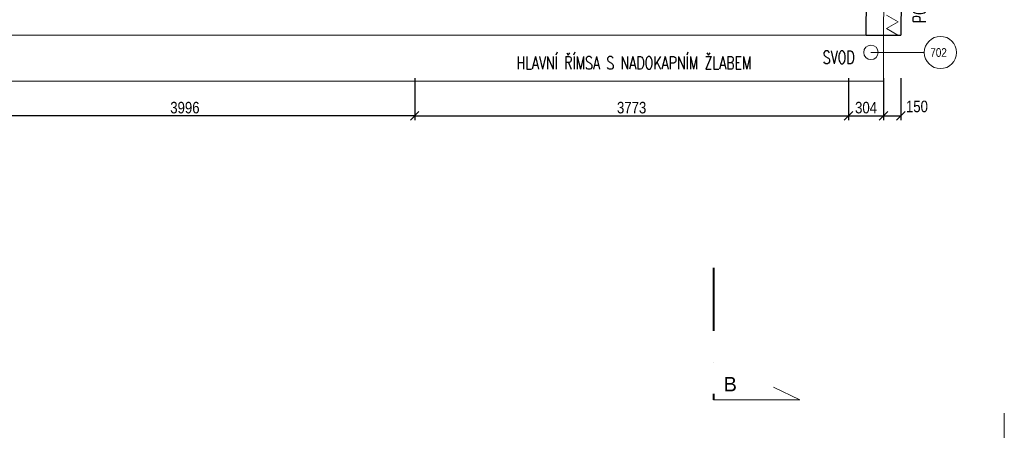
# Model space of a CAD drawing. Header units: millimetres. Extents: x -300958 to -108039, y 30118 to 292543.
# Tile 215 of 256: x -224295 to -215733, y 157382 to 160949. Entities that reach past the tile are written whole.
import ezdxf
from ezdxf.enums import TextEntityAlignment as Align

# ---------------------------------------------------------------- set-up
doc = ezdxf.new("R2010")
doc.units = ezdxf.units.MM
doc.header["$MEASUREMENT"] = 0
doc.linetypes.add('ACAD_ISO05W100', pattern=[33, 24, -3, 0, -3, 0, -3])
doc.linetypes.add('DGN Style 4', pattern=[1094.119168, 546.717885, -273.358943, 0.683397, -273.358943])
doc.layers.get('0').update_dxf_attribs({"lineweight": 13})
doc.layers.get('Defpoints').update_dxf_attribs({"color": 3, "lineweight": 13})
for name, color, linetype, lineweight in [('dims', 7, 'Continuous', 9), ('legenda', 7, 'Continuous', 13), ('Materiály', 1, 'Continuous', 13), ('navrh', 1, 'Continuous', 9), ('popis', 7, 'Continuous', 9), ('PSV', 7, 'Continuous', 13), ('RAMECEK', 7, 'Continuous', 0), ('rez', 7, 'Continuous', 13), ('tenka', 7, 'Continuous', 13), ('walls', 7, 'Continuous', 13)]:
    doc.layers.add(name, color=color, linetype=linetype, lineweight=lineweight)
doc.styles.add('GENERATED_STYLE_8', font='arial.ttf')
doc.styles.add('STYLE-0', font='ARIALN.TTF')
doc.styles.add('Style-Arial', font='arial.ttf')
doc.dimstyles.new('arch', dxfattribs={"dimscale": 50, "dimtxt": 2.5, "dimasz": 2.5, "dimexe": 1.25, "dimexo": 0.9, "dimtad": 1, "dimdec": 0, "dimtxsty": 'STYLE-0', "dimblk": 'ARCHTICK', "dimcen": 2.5, "dimadec": 0, "dimazin": 0, "dimtfac": 1, "dimtdec": 0, "dimtmove": 2, "dimatfit": 3, "dimldrblk": 'ARCHTICK', "dimfxl": 0, "dimarcsym": 0})

# ---------------------------------------------------------------- blocks, each defined once
blk = doc.blocks.new('*U49')
at = {"layer": 'RAMECEK', "linetype": 'Continuous', "lineweight": 0}
blk.add_line((5250, -11137.5), (5250, -10837.5), dxfattribs=at)
blk = doc.blocks.new('*U7')
at = {"layer": 'rez', "linetype": 'DGN Style 4', "lineweight": 40}
blk.add_line((-376.1, 573.9), (-376.1, -573.9), dxfattribs=at)
at = {"layer": 'rez', "linetype": 'Continuous', "lineweight": 0, "flags": 128}
blk.add_lwpolyline([(-376.1, -573.9), (376.1, -573.9), (146.2, -463.7)], dxfattribs=at)
blk = doc.blocks.new('_ArchTick')
at = {"color": 0, "linetype": 'ByBlock', "flags": 128}
blk.add_lwpolyline([(-0.5, -0.5), (0.5, 0.5)], dxfattribs=at)
blk = doc.blocks.new('*D740')
at = {"layer": 'Defpoints', "color": 0, "linetype": 'Continuous'}
for p in [(-220860.3, 160515), (-217086.9, 160515), (-217086.9, 160115)]:
    blk.add_point(p, dxfattribs=at)
at = {"layer": 'dims', "color": 0, "linetype": 'Continuous', "lineweight": -2}
for p, q in [((-220860.3, 160440), (-220860.3, 160077.5)), ((-217086.9, 160440), (-217086.9, 160077.5)), ((-220860.3, 160115), (-217086.9, 160115))]:
    blk.add_line(p, q, dxfattribs=at)
at = {"layer": 'dims', "color": 0, "linetype": 'Continuous', "lineweight": -2, "xscale": 75, "yscale": 75, "zscale": 75, "rotation": 180}
blk.add_blockref('_ArchTick', (-220860.3, 160115), dxfattribs=at)
at = {"layer": 'dims', "color": 0, "linetype": 'Continuous', "lineweight": -2, "xscale": 75, "yscale": 75, "zscale": 75}
blk.add_blockref('_ArchTick', (-217086.9, 160115), dxfattribs=at)
at = {"layer": 'dims', "color": 0, "linetype": 'Continuous', "insert": (-218973.6, 160184.8), "char_height": 100, "attachment_point": 5, "style": 'STYLE-0'}
blk.add_mtext('3773', dxfattribs=at)
blk = doc.blocks.new('*D741')
at = {"layer": 'Defpoints', "color": 0, "linetype": 'Continuous'}
for p in [(-217086.9, 160515), (-216782.6, 160515), (-216782.6, 160115)]:
    blk.add_point(p, dxfattribs=at)
at = {"layer": 'dims', "color": 0, "linetype": 'Continuous', "lineweight": -2}
for p, q in [((-217086.9, 160440), (-217086.9, 160077.5)), ((-216782.6, 160440), (-216782.6, 160077.5)), ((-217086.9, 160115), (-216782.6, 160115))]:
    blk.add_line(p, q, dxfattribs=at)
at = {"layer": 'dims', "color": 0, "linetype": 'Continuous', "lineweight": -2, "xscale": 75, "yscale": 75, "zscale": 75, "rotation": 180}
blk.add_blockref('_ArchTick', (-217086.9, 160115), dxfattribs=at)
at = {"layer": 'dims', "color": 0, "linetype": 'Continuous', "lineweight": -2, "xscale": 75, "yscale": 75, "zscale": 75}
blk.add_blockref('_ArchTick', (-216782.6, 160115), dxfattribs=at)
at = {"layer": 'dims', "color": 0, "linetype": 'Continuous', "insert": (-216934.7, 160184.8), "char_height": 100, "attachment_point": 5, "style": 'STYLE-0'}
blk.add_mtext('304', dxfattribs=at)
blk = doc.blocks.new('*D742')
at = {"layer": 'Defpoints', "color": 0, "linetype": 'Continuous'}
for p in [(-224856.7, 160515), (-220860.3, 160515), (-224856.7, 160115)]:
    blk.add_point(p, dxfattribs=at)
at = {"layer": 'dims', "color": 0, "linetype": 'Continuous', "lineweight": -2}
for p, q in [((-224856.7, 160440), (-224856.7, 160077.5)), ((-220860.3, 160440), (-220860.3, 160077.5)), ((-220860.3, 160115), (-224856.7, 160115))]:
    blk.add_line(p, q, dxfattribs=at)
at = {"layer": 'dims', "color": 0, "linetype": 'Continuous', "lineweight": -2, "xscale": 75, "yscale": 75, "zscale": 75, "rotation": 180}
blk.add_blockref('_ArchTick', (-224856.7, 160115), dxfattribs=at)
at = {"layer": 'dims', "color": 0, "linetype": 'Continuous', "lineweight": -2, "xscale": 75, "yscale": 75, "zscale": 75}
blk.add_blockref('_ArchTick', (-220860.3, 160115), dxfattribs=at)
at = {"layer": 'dims', "color": 0, "linetype": 'Continuous', "insert": (-222858.5, 160184.8), "char_height": 100, "attachment_point": 5, "style": 'STYLE-0'}
blk.add_mtext('3996', dxfattribs=at)
blk = doc.blocks.new('*D744')
at = {"layer": 'Defpoints', "color": 0, "linetype": 'Continuous'}
for p in [(-216782.6, 160515), (-216632.4, 160515), (-216632.4, 160115)]:
    blk.add_point(p, dxfattribs=at)
at = {"layer": 'dims', "color": 0, "linetype": 'Continuous', "lineweight": -2}
for p, q in [((-216782.6, 160440), (-216782.6, 160077.5)), ((-216632.4, 160440), (-216632.4, 160077.5)), ((-216782.6, 160115), (-216632.4, 160115))]:
    blk.add_line(p, q, dxfattribs=at)
at = {"layer": 'dims', "color": 0, "linetype": 'Continuous', "lineweight": -2, "xscale": 75, "yscale": 75, "zscale": 75, "rotation": 180}
blk.add_blockref('_ArchTick', (-216782.6, 160115), dxfattribs=at)
at = {"layer": 'dims', "color": 0, "linetype": 'Continuous', "lineweight": -2, "xscale": 75, "yscale": 75, "zscale": 75}
blk.add_blockref('_ArchTick', (-216632.4, 160115), dxfattribs=at)
at = {"layer": 'dims', "color": 0, "linetype": 'Continuous', "insert": (-216492.4, 160194.9), "char_height": 100, "attachment_point": 5, "style": 'STYLE-0'}
blk.add_mtext('150', dxfattribs=at)

msp = doc.modelspace()

# ---------------------------------------------------------------- linework, layer by layer
at = {"layer": 'Materiály', "linetype": 'Continuous', "flags": 128}
msp.add_lwpolyline([(-216659.3, 160815), (-216757.2, 160872.4), (-216656.9, 160929.5), (-216756.5, 160987.8)], dxfattribs=at)
at = {"layer": 'navrh', "linetype": 'Continuous', "lineweight": 30}
for p, q in [((-216532.6, 177095), (-216632.6, 160814.1)), ((-216782.6, 160815), (-216632.6, 160815))]:
    msp.add_line(p, q, dxfattribs=at)
at = {"layer": 'PSV', "linetype": 'Continuous', "lineweight": 0}
msp.add_line((-216428.3, 160665), (-216892.6, 160665), dxfattribs=at)
msp.add_circle((-216288.2, 160664.1), 140.1, dxfattribs=at)
at = {"layer": 'tenka', "linetype": 'Continuous'}
for p, q in [((-216725.2, 170165), (-216782.6, 160815)), ((-216782.6, 160815), (-216932.6, 160815))]:
    msp.add_line(p, q, dxfattribs=at)
at = {"layer": 'tenka', "linetype": 'ACAD_ISO05W100', "lineweight": 0, "ltscale": 25}
msp.add_line((-216782.6, 160415), (-216782.6, 160815), dxfattribs=at)
at = {"layer": 'tenka', "linetype": 'Continuous', "lineweight": 0, "flags": 128}
msp.add_lwpolyline([(-216682.6, 177495), (-233532.6, 177495), (-233532.6, 159245), (-225482.6, 159245), (-225482.6, 160415), (-216782.6, 160415)], dxfattribs=at)
at = {"layer": 'tenka', "linetype": 'Continuous', "flags": 128}
msp.add_lwpolyline([(-216682.6, 177095), (-233132.6, 177095), (-233132.6, 159645), (-225882.6, 159645), (-225882.6, 160815), (-216782.6, 160815)], dxfattribs=at)
at = {"layer": 'tenka', "linetype": 'Continuous'}
msp.add_circle((-216892.6, 160665), 62.5, dxfattribs=at)
at = {"layer": 'walls', "linetype": 'Continuous', "lineweight": 30}
for q in [(-216923.5, 162295), (-216782.6, 160815)]:
    msp.add_line((-216932.6, 160815), q, dxfattribs=at)

# ---------------------------------------------------------------- block references
at = {"layer": 'RAMECEK', "linetype": 'Continuous', "lineweight": 0}
msp.add_blockref('*U49', (-220982.6, 168370), dxfattribs=at)
at = {"layer": 'rez', "linetype": 'DGN Style 4', "lineweight": 40}
msp.add_blockref('*U7', (-217885.6, 158220.3), dxfattribs=at)

# ---------------------------------------------------------------- texts
at = {"layer": 'legenda', "linetype": 'Continuous', "lineweight": 0, "insert": (-216470.3, 160919.4), "char_height": 112, "attachment_point": 4, "rotation": 90.00116, "line_spacing_factor": 0.768246, "style": 'Style-Arial'}
msp.add_mtext('{\\Fromans|c238;\\W0.7143;POZN. 4}', dxfattribs=at)
at = {"layer": 'popis', "linetype": 'Continuous', "char_height": 112, "attachment_point": 4, "rotation": 0.00116, "line_spacing_factor": 0.765173, "style": 'Style-Arial'}
for s, insert in [('{\\Fromans|c238;\\W0.71429;HLAVNÍ ŘÍMSA S NADOKAPNÍM ŽLABEM}', (-219975, 160574.2)), ('{\\Fromans|c238;\\W0.71429;SVOD}', (-217311.7, 160621.9))]:
    msp.add_mtext(s, dxfattribs=dict(at, insert=insert))
at = {"layer": 'PSV', "linetype": 'Continuous', "lineweight": 0, "style": 'STYLE-0'}
msp.add_text('702', height=75, dxfattribs=at).set_placement((-216304.2, 160664.1), align=Align.MIDDLE_CENTER)
at = {"layer": 'rez', "linetype": 'Continuous', "lineweight": 0, "insert": (-218174.2, 157720.7), "char_height": 125, "width": 353.127, "attachment_point": 7, "style": 'GENERATED_STYLE_8'}
msp.add_mtext('B', dxfattribs=at)

# ---------------------------------------------------------------- dimensions: what is measured, and where the dimension line sits
at = {"layer": 'dims', "linetype": 'Continuous'}
dim = msp.add_linear_dim(base=(-224856.7, 160115), p1=(-220860.3, 160515), p2=(-224856.7, 160515), angle=180, dimstyle='arch', override={"dimtxt": 2, "dimasz": 1.5, "dimexe": 0.75, "dimexo": 1.5, "dimgap": 0.375, "dimcen": 0.05}, dxfattribs=at)
dim.commit()
dim.dimension.update_dxf_attribs({"geometry": '*D742', "text_midpoint": (-222858.5, 160184.8)})
for base, p1, p2, picture, middle in [((-217086.9, 160115), (-220860.3, 160515), (-217086.9, 160515), '*D740', (-218973.6, 160184.8)), ((-216782.6, 160115), (-217086.9, 160515), (-216782.6, 160515), '*D741', (-216934.7, 160184.8))]:
    dim = msp.add_linear_dim(base=base, p1=p1, p2=p2, dimstyle='arch', override={"dimtxt": 2, "dimasz": 1.5, "dimexe": 0.75, "dimexo": 1.5, "dimgap": 0.375, "dimcen": 0.05}, dxfattribs=at)
    dim.commit()
    dim.dimension.update_dxf_attribs({"geometry": picture, "text_midpoint": middle})
dim = msp.add_linear_dim(base=(-216632.4, 160115), p1=(-216782.6, 160515), p2=(-216632.4, 160515), dimstyle='arch', override={"dimtxt": 2, "dimasz": 1.5, "dimexe": 0.75, "dimexo": 1.5, "dimgap": 0.375, "dimcen": 0.05}, dxfattribs=at)
dim.commit()
dim.dimension.update_dxf_attribs({"geometry": '*D744', "text_midpoint": (-216492.4, 160194.9), "dimtype": 160})

doc.saveas('drawing.dxf')
